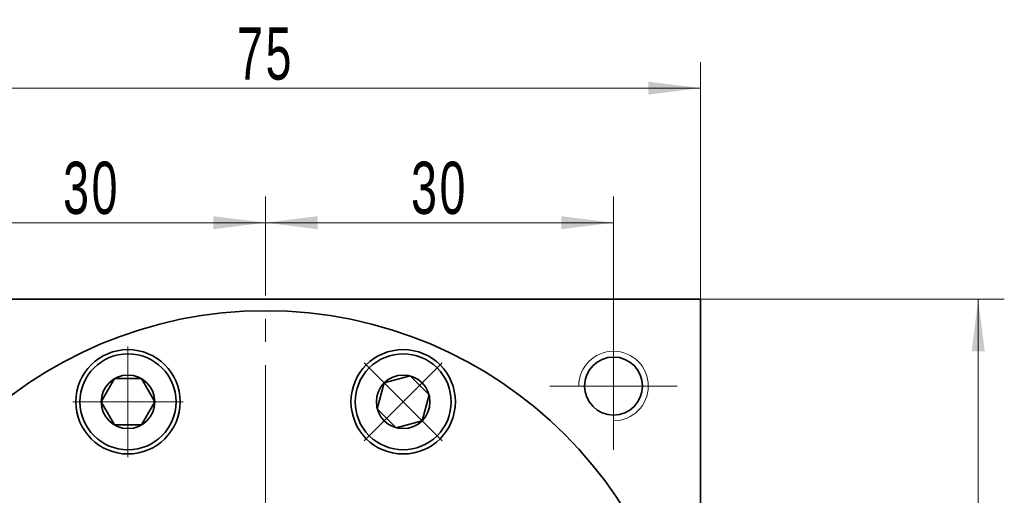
# Model space of a CAD drawing. Header units: millimetres. Extents: x -53 to 602, y -35 to 429.
# Tile 6 of 6: x 326 to 411, y 318 to 359. Entities that reach past the tile are written whole.
import ezdxf

# ---------------------------------------------------------------- set-up
doc = ezdxf.new("R2010")
doc.units = ezdxf.units.MM
doc.set_wipeout_variables(frame=1)
doc.linetypes.add('点画线', pattern=[18, 12, -2, 2, -2])
doc.layers.get('0').update_dxf_attribs({"lineweight": 35})
for name, color, linetype, lineweight in [('中心线层', 1, '点画线', 18), ('尺寸线层', 3, 'Continuous', 18), ('粗实线层', 7, 'Continuous', 35)]:
    doc.layers.add(name, color=color, linetype=linetype, lineweight=lineweight)
doc.styles.add('标准', font='txt', dxfattribs={"width": 0.667})
doc.dimstyles.new('a4-1-1.5', dxfattribs={"dimtxt": 4.5, "dimasz": 4.5, "dimexe": 2.25, "dimexo": 0, "dimgap": 0.75, "dimtad": 1, "dimdec": 3, "dimdsep": 46, "dimtxsty": '标准', "dimblk": '_CAXARROW', "dimcen": 0, "dimdle": 6, "dimazin": 2, "dimtfac": 0.707107, "dimtdec": 3, "dimtix": 1, "dimtmove": 2, "dimatfit": 3, "dimfxl": 1, "dimfrac": 2, "dimtolj": 1, "dimtzin": 0, "dimarcsym": 1})

# ---------------------------------------------------------------- blocks, each defined once
blk = doc.blocks.new('*X6')
at = {"layer": '尺寸线层', "linetype": 'Continuous', "transparency": 16777216}
for points in [[(317.078, 341.593), (321.578, 341.031), (321.578, 342.156)], [(347.078, 341.593), (342.578, 341.031), (342.578, 342.156)]]:
    blk.add_hatch(color=0, dxfattribs=at).paths.add_polyline_path(points, flags=0)
at = {"layer": '尺寸线层', "color": 0, "linetype": 'Continuous', "transparency": 16777216}
for p, q in [((317.078, 333.001), (317.078, 343.843)), ((347.078, 338.001), (347.078, 343.843)), ((347.078, 341.593), (317.078, 341.593))]:
    blk.add_line(p, q, dxfattribs=at)
at = {"layer": '尺寸线层', "color": 0, "transparency": 16777216, "insert": (332.078, 344.568), "char_height": 4.5, "width": 9, "attachment_point": 5, "line_spacing_factor": 1.15057, "style": '标准'}
blk.add_mtext('\\T1.1;30', dxfattribs=at)
blk = doc.blocks.new('_CAXARROW')
blk.add_hatch(color=0).paths.add_polyline_path([(0, 0), (-1, 0.125), (-1, -0.125)], flags=0)
blk = doc.blocks.new('*X7')
at = {"layer": '尺寸线层', "linetype": 'Continuous', "transparency": 16777216}
for points in [[(347.078, 341.593), (351.578, 342.156), (351.578, 341.031)], [(377.078, 341.593), (372.578, 342.156), (372.578, 341.031)]]:
    blk.add_hatch(color=0, dxfattribs=at).paths.add_polyline_path(points, flags=0)
at = {"layer": '尺寸线层', "color": 0, "linetype": 'Continuous', "transparency": 16777216}
for p, q in [((347.078, 338.001), (347.078, 343.843)), ((377.078, 333.001), (377.078, 343.843)), ((347.078, 341.593), (377.078, 341.593))]:
    blk.add_line(p, q, dxfattribs=at)
at = {"layer": '尺寸线层', "color": 0, "transparency": 16777216, "insert": (362.078, 344.568), "char_height": 4.5, "width": 9, "attachment_point": 5, "line_spacing_factor": 1.15057, "style": '标准'}
blk.add_mtext('\\T1.1;30', dxfattribs=at)
blk = doc.blocks.new('*X8')
at = {"layer": '尺寸线层', "linetype": 'Continuous', "transparency": 16777216}
for points in [[(309.578, 353.203), (314.078, 352.641), (314.078, 353.766)], [(384.578, 353.203), (380.078, 352.641), (380.078, 353.766)]]:
    blk.add_hatch(color=0, dxfattribs=at).paths.add_polyline_path(points, flags=0)
at = {"layer": '尺寸线层', "color": 0, "linetype": 'Continuous', "transparency": 16777216}
for p, q in [((309.578, 335.001), (309.578, 355.453)), ((384.578, 335.001), (384.578, 355.453)), ((384.578, 353.203), (309.578, 353.203))]:
    blk.add_line(p, q, dxfattribs=at)
at = {"layer": '尺寸线层', "color": 0, "transparency": 16777216, "insert": (347.078, 356.153), "char_height": 4.5, "width": 9, "attachment_point": 5, "line_spacing_factor": 1.15057, "style": '标准'}
blk.add_mtext('\\T1.1;75', dxfattribs=at)
blk = doc.blocks.new('*X13')
at = {"layer": '中心线层', "linetype": '点画线', "lineweight": 18}
for p, q in [((0, -4.765), (0, 4.765)), ((-4.765, 0), (4.765, 0))]:
    blk.add_line(p, q, dxfattribs=at)
at = {"layer": '粗实线层'}
for p, q in [((-2.309, 0), (-1.155, 2)), ((-1.155, 2), (1.155, 2)), ((2.309, 0), (1.155, 2)), ((2.309, 0), (1.155, 2)), ((-2.309, 0), (-1.155, -2)), ((2.309, 0), (1.155, -2)), ((-1.155, -2), (1.155, -2))]:
    blk.add_line(p, q, dxfattribs=at)
blk.add_circle((0, 0), 2.309, dxfattribs=at)
for start, end in [(0, 180), (180, 360)]:
    blk.add_arc((0, 0), 4.14, start, end, dxfattribs=at)
blk = doc.blocks.new('*X15')
at = {"layer": '尺寸线层', "linetype": 'Continuous', "transparency": 16777216}
for points in [[(408.52, 335.001), (409.082, 330.501), (407.957, 330.501)], [(408.52, 177.501), (409.082, 182.001), (407.957, 182.001)]]:
    blk.add_hatch(color=0, dxfattribs=at).paths.add_polyline_path(points, flags=0)
at = {"layer": '尺寸线层', "color": 0, "linetype": 'Continuous', "transparency": 16777216}
for p, q in [((384.578, 335.001), (410.77, 335.001)), ((408.52, 335.001), (408.52, 177.501)), ((377.078, 177.501), (410.77, 177.501))]:
    blk.add_line(p, q, dxfattribs=at)
at = {"layer": '尺寸线层', "color": 0, "transparency": 16777216, "insert": (405.532, 256.251), "char_height": 4.5, "width": 20.80607, "attachment_point": 5, "rotation": 90, "line_spacing_factor": 1.15057, "style": '标准'}
blk.add_mtext('\\T1.1;157.5', dxfattribs=at)

msp = doc.modelspace()

# ---------------------------------------------------------------- linework, layer by layer
at = {"layer": '中心线层'}
for p, q in [((347.0781, 173.3078), (347.0781, 338.0007)), ((377.0781, 333.0007), (377.0781, 322.0007)), ((371.5781, 327.5007), (382.5781, 327.5007))]:
    msp.add_line(p, q, dxfattribs=at)
at = {"layer": '粗实线层'}
for p, q in [((309.5781, 335.0007), (384.5781, 335.0007)), ((384.5781, 335.0007), (384.5781, 260.0007))]:
    msp.add_line(p, q, dxfattribs=at)
for centre, radius in [((335.215, 326.1409), 4.5), ((358.9413, 326.1409), 4.5), ((377.0781, 327.5007), 2.5)]:
    msp.add_circle(centre, radius, dxfattribs=at)
at = {"layer": '粗实线层', "lineweight": 18}
msp.add_arc((377.0781, 327.5007), 3, 270, 180, dxfattribs=at)

# ---------------------------------------------------------------- dimensions: what is measured, and where the dimension line sits
at = {"layer": '尺寸线层'}
for base, p1, p2, picture, middle in [((309.5781, 353.2032), (384.5781, 335.0007), (309.5781, 335.0007), '*X8', (347.0781, 356.1529)), ((317.0781, 341.5933), (347.0781, 338.0007), (317.0781, 333.0007), '*X6', (332.0781, 344.5682)), ((377.0781, 341.5933), (347.0781, 338.0007), (377.0781, 333.0007), '*X7', (362.0781, 344.5682))]:
    dim = msp.add_linear_dim(base=base, p1=p1, p2=p2, dimstyle='a4-1-1.5', override={"dimsah": 1, "dimtfill": 1, "dimtzin": 0}, dxfattribs=at)
    dim.commit()
    dim.dimension.update_dxf_attribs({"geometry": picture, "text_midpoint": middle})
dim = msp.add_linear_dim(base=(408.5199, 177.5007), p1=(384.5781, 335.0007), p2=(377.0781, 177.5007), angle=270, dimstyle='a4-1-1.5', override={"dimsah": 1, "dimtfill": 1, "dimtzin": 0}, dxfattribs=at)
dim.commit()
dim.dimension.update_dxf_attribs({"geometry": '*X15', "text_midpoint": (405.5325, 256.2507)})

# ---------------------------------------------------------------- next in the draw order: wipeouts: each hides what was drawn before it
for points in [[(339.355, 326.1409), (339.3549, 326.1652), (339.3547, 326.1895), (339.3543, 326.2137), (339.3538, 326.238), (339.3532, 326.2622), (339.3524, 326.2865), (339.3515, 326.3107), (339.3504, 326.335), (339.3492, 326.3592), (339.3479, 326.3834), (339.3464, 326.4077), (339.3447, 326.4319), (339.3429, 326.4561), (339.341, 326.4802), (339.339, 326.5044), (339.3368, 326.5286), (339.3344, 326.5527), (339.3319, 326.5769), (339.3293, 326.601), (339.3266, 326.6251), (339.3236, 326.6492), (339.3206, 326.6733), (339.3174, 326.6973), (339.3141, 326.7213), (339.3106, 326.7454), (339.307, 326.7693), (339.3032, 326.7933), (339.2993, 326.8173), (339.2953, 326.8412), (339.2911, 326.8651), (339.2911, 326.8651), (339.2531, 327.0538), (339.2063, 327.2405), (339.1508, 327.4248), (339.0869, 327.6064), (339.0146, 327.7848), (338.9341, 327.9596), (338.8455, 328.1305), (338.7491, 328.2971), (338.6451, 328.4591), (338.5336, 328.616), (338.415, 328.7676), (338.2894, 328.9135), (338.1572, 329.0534), (338.0187, 329.187), (337.8741, 329.3141), (337.7237, 329.4342), (337.5679, 329.5473), (337.407, 329.653), (337.2414, 329.7511), (337.0714, 329.8414), (336.8974, 329.9237), (336.7197, 329.9978), (336.5388, 330.0636), (336.3551, 330.1209), (336.1688, 330.1696), (335.9806, 330.2095), (335.7906, 330.2407), (335.5994, 330.2631), (335.4074, 330.2765), (335.215, 330.2809), (335.215, 330.2809), (335.0225, 330.2765), (334.8305, 330.2631), (334.6393, 330.2407), (334.4494, 330.2095), (334.2611, 330.1696), (334.0748, 330.1209), (333.8911, 330.0636), (333.7102, 329.9978), (333.5325, 329.9237), (333.3585, 329.8414), (333.1885, 329.7511), (333.0229, 329.653), (332.862, 329.5473), (332.7062, 329.4342), (332.5559, 329.3141), (332.4112, 329.187), (332.2727, 329.0534), (332.1405, 328.9135), (332.0149, 328.7676), (331.8963, 328.616), (331.7848, 328.4591), (331.6808, 328.2971), (331.5844, 328.1305), (331.4958, 327.9596), (331.4153, 327.7848), (331.343, 327.6064), (331.2791, 327.4248), (331.2236, 327.2405), (331.1768, 327.0538), (331.1388, 326.8651), (331.1388, 326.8651), (331.1346, 326.8412), (331.1306, 326.8173), (331.1267, 326.7933), (331.1229, 326.7693), (331.1193, 326.7454), (331.1158, 326.7213), (331.1125, 326.6973), (331.1093, 326.6733), (331.1063, 326.6492), (331.1034, 326.6251), (331.1006, 326.601), (331.098, 326.5769), (331.0955, 326.5527), (331.0931, 326.5286), (331.0909, 326.5044), (331.0889, 326.4802), (331.087, 326.4561), (331.0852, 326.4319), (331.0836, 326.4077), (331.0821, 326.3834), (331.0807, 326.3592), (331.0795, 326.335), (331.0784, 326.3107), (331.0775, 326.2865), (331.0767, 326.2622), (331.0761, 326.238), (331.0756, 326.2137), (331.0752, 326.1895), (331.075, 326.1652), (331.075, 326.1409), (331.075, 326.1409), (331.0806, 325.9243), (331.0976, 325.7082), (331.1259, 325.4933), (331.1654, 325.2802), (331.216, 325.0694), (331.2776, 324.8616), (331.3499, 324.6573), (331.4329, 324.4571), (331.5262, 324.2614), (331.6296, 324.0709), (331.7429, 323.8861), (331.8656, 323.7075), (331.9976, 323.5356), (332.1383, 323.3707), (332.2875, 323.2135), (332.4448, 323.0643), (332.6096, 322.9236), (332.7815, 322.7916), (332.9602, 322.6688), (333.145, 322.5556), (333.3354, 322.4522), (333.5311, 322.3589), (333.7313, 322.2759), (333.9356, 322.2036), (334.1434, 322.142), (334.3542, 322.0914), (334.5673, 322.0519), (334.7822, 322.0236), (334.9983, 322.0066), (335.215, 322.0009), (335.215, 322.0009), (335.4316, 322.0066), (335.6477, 322.0236), (335.8626, 322.0519), (336.0757, 322.0914), (336.2865, 322.142), (336.4943, 322.2036), (336.6986, 322.2759), (336.8988, 322.3589), (337.0945, 322.4522), (337.285, 322.5556), (337.4698, 322.6688), (337.6484, 322.7916), (337.8203, 322.9236), (337.9852, 323.0643), (338.1424, 323.2135), (338.2916, 323.3707), (338.4323, 323.5356), (338.5643, 323.7075), (338.6871, 323.8861), (338.8003, 324.0709), (338.9037, 324.2614), (338.997, 324.4571), (339.08, 324.6573), (339.1523, 324.8616), (339.2139, 325.0694), (339.2645, 325.2802), (339.304, 325.4933), (339.3323, 325.7082), (339.3493, 325.9243)], [(361.8688, 323.2135), (361.8859, 323.2307), (361.9029, 323.248), (361.9198, 323.2654), (361.9366, 323.2829), (361.9533, 323.3005), (361.9699, 323.3182), (361.9864, 323.336), (362.0027, 323.3539), (362.019, 323.3719), (362.0352, 323.39), (362.0513, 323.4082), (362.0672, 323.4265), (362.0831, 323.4448), (362.0988, 323.4633), (362.1145, 323.4818), (362.13, 323.5005), (362.1454, 323.5192), (362.1607, 323.538), (362.1759, 323.557), (362.191, 323.576), (362.206, 323.595), (362.2209, 323.6142), (362.2356, 323.6335), (362.2502, 323.6528), (362.2648, 323.6723), (362.2792, 323.6918), (362.2935, 323.7114), (362.3077, 323.7311), (362.3217, 323.7508), (362.3357, 323.7707), (362.3357, 323.7707), (362.4422, 323.931), (362.5411, 324.0962), (362.6323, 324.2657), (362.7154, 324.4393), (362.7905, 324.6166), (362.8572, 324.7971), (362.9154, 324.9806), (362.965, 325.1666), (363.006, 325.3547), (363.0381, 325.5444), (363.0614, 325.7355), (363.0758, 325.9275), (363.0813, 326.1199), (363.0778, 326.3123), (363.0653, 326.5044), (363.044, 326.6957), (363.0138, 326.8858), (362.9747, 327.0743), (362.927, 327.2608), (362.8706, 327.4448), (362.8058, 327.6261), (362.7326, 327.8041), (362.6512, 327.9785), (362.5617, 328.149), (362.4645, 328.3151), (362.3596, 328.4765), (362.2474, 328.6329), (362.128, 328.7839), (362.0017, 328.9291), (361.8688, 329.0684), (361.8688, 329.0684), (361.7295, 329.2013), (361.5843, 329.3276), (361.4333, 329.447), (361.2769, 329.5592), (361.1155, 329.6641), (360.9494, 329.7613), (360.7789, 329.8508), (360.6045, 329.9322), (360.4265, 330.0054), (360.2452, 330.0702), (360.0612, 330.1266), (359.8747, 330.1744), (359.6862, 330.2134), (359.4961, 330.2436), (359.3048, 330.265), (359.1127, 330.2774), (358.9203, 330.2809), (358.7279, 330.2754), (358.5359, 330.261), (358.3448, 330.2377), (358.155, 330.2056), (357.967, 330.1646), (357.781, 330.115), (357.5975, 330.0568), (357.4169, 329.9901), (357.2397, 329.9151), (357.0661, 329.8319), (356.8965, 329.7407), (356.7314, 329.6418), (356.5711, 329.5353), (356.5711, 329.5353), (356.5512, 329.5213), (356.5315, 329.5073), (356.5118, 329.4931), (356.4922, 329.4788), (356.4727, 329.4644), (356.4532, 329.4499), (356.4339, 329.4352), (356.4146, 329.4205), (356.3954, 329.4056), (356.3763, 329.3906), (356.3573, 329.3755), (356.3384, 329.3603), (356.3196, 329.345), (356.3009, 329.3296), (356.2822, 329.3141), (356.2637, 329.2984), (356.2452, 329.2827), (356.2269, 329.2668), (356.2086, 329.2509), (356.1904, 329.2348), (356.1723, 329.2186), (356.1543, 329.2023), (356.1364, 329.186), (356.1186, 329.1695), (356.1009, 329.1529), (356.0833, 329.1362), (356.0658, 329.1194), (356.0484, 329.1025), (356.0311, 329.0855), (356.0139, 329.0684), (356.0139, 329.0684), (355.8647, 328.9111), (355.7239, 328.7463), (355.592, 328.5744), (355.4692, 328.3957), (355.356, 328.2109), (355.2526, 328.0205), (355.1593, 327.8248), (355.0763, 327.6246), (355.004, 327.4203), (354.9424, 327.2125), (354.8918, 327.0017), (354.8523, 326.7886), (354.824, 326.5737), (354.807, 326.3576), (354.8013, 326.1409), (354.807, 325.9243), (354.824, 325.7082), (354.8523, 325.4933), (354.8918, 325.2802), (354.9424, 325.0694), (355.004, 324.8616), (355.0763, 324.6573), (355.1593, 324.4571), (355.2526, 324.2614), (355.356, 324.0709), (355.4692, 323.8861), (355.592, 323.7075), (355.7239, 323.5356), (355.8647, 323.3707), (356.0139, 323.2135), (356.0139, 323.2135), (356.1711, 323.0643), (356.3359, 322.9236), (356.5079, 322.7916), (356.6865, 322.6688), (356.8713, 322.5556), (357.0618, 322.4522), (357.2574, 322.3589), (357.4577, 322.2759), (357.662, 322.2036), (357.8698, 322.142), (358.0806, 322.0914), (358.2937, 322.0519), (358.5086, 322.0236), (358.7247, 322.0066), (358.9413, 322.0009), (359.158, 322.0066), (359.3741, 322.0236), (359.589, 322.0519), (359.8021, 322.0914), (360.0128, 322.142), (360.2207, 322.2036), (360.425, 322.2759), (360.6252, 322.3589), (360.8209, 322.4522), (361.0113, 322.5556), (361.1961, 322.6688), (361.3748, 322.7916), (361.5467, 322.9236), (361.7115, 323.0643)]]:
    msp.add_wipeout(points).dxf.layer = '粗实线层'

# ---------------------------------------------------------------- next in the draw order: linework, layer by layer
at = {"layer": '粗实线层'}
msp.add_circle((347.0781, 297.5007), 36.5, dxfattribs=at)

# ---------------------------------------------------------------- next in the draw order: block references
at = {"layer": '粗实线层', "rotation": 315.0000000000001}
msp.add_blockref('*X13', (358.9413, 326.1409), dxfattribs=at)
at = {"layer": '粗实线层'}
msp.add_blockref('*X13', (335.215, 326.1409), dxfattribs=at)

doc.saveas('drawing.dxf')
